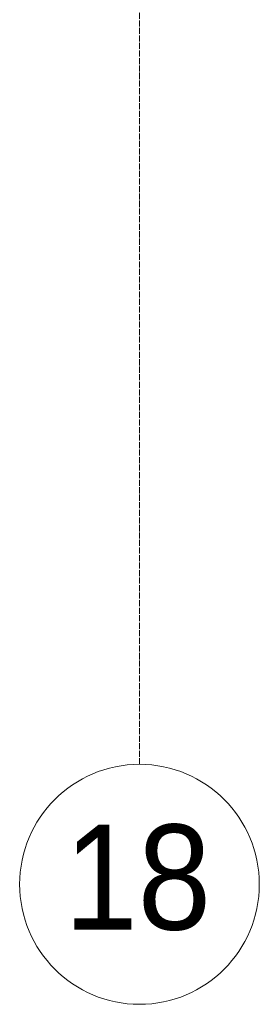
# Model space of a CAD drawing. Header units: millimetres. Extents: x 5617 to 109621, y 7718 to 117786.
# Tile 6 of 52: x 52169 to 52969, y 50072 to 53354. Entities that reach past the tile are written whole.
import ezdxf

# ---------------------------------------------------------------- set-up
doc = ezdxf.new("R2010")
doc.units = ezdxf.units.MM
doc.linetypes.add('Линия сетки', pattern=[25, 20, -2.5, 0, -2.5])
doc.layers.add('Оси', color=7, linetype='Continuous', lineweight=9)
doc.styles.add('Arial_1', font='arial.ttf', dxfattribs={"width": 0.9, "height": 350})

# ---------------------------------------------------------------- blocks, each defined once
blk = doc.blocks.new('Ось сетки - Круг_Ø8 мм-6577-МКСС_LB02_-11_400__Кабельные конструкции_Лотки_2')
at = {"layer": 'Оси', "lineweight": 20}
for start, end in [(360, 180), (180, 360)]:
    blk.add_arc((0, 0), 4, start, end, dxfattribs=at)

msp = doc.modelspace()

# ---------------------------------------------------------------- linework, layer by layer
at = {"layer": 'Оси', "linetype": 'Линия сетки'}
msp.add_line((52568.8, 50872.3), (52568.8, 89254.5), dxfattribs=at)

# ---------------------------------------------------------------- block references
at = {"layer": 'Оси', "lineweight": 20, "xscale": 99.99999999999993, "yscale": 99.99999999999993, "zscale": 99.99999999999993}
msp.add_blockref('Ось сетки - Круг_Ø8 мм-6577-МКСС_LB02_-11_400__Кабельные конструкции_Лотки_2', (52568.8, 50472.3), dxfattribs=at)

# ---------------------------------------------------------------- texts
at = {"layer": 'Оси', "insert": (52318.3, 50671.3), "char_height": 350, "width": 606.076, "attachment_point": 1, "style": 'Arial_1'}
msp.add_mtext('18', dxfattribs=at)

doc.saveas('drawing.dxf')
